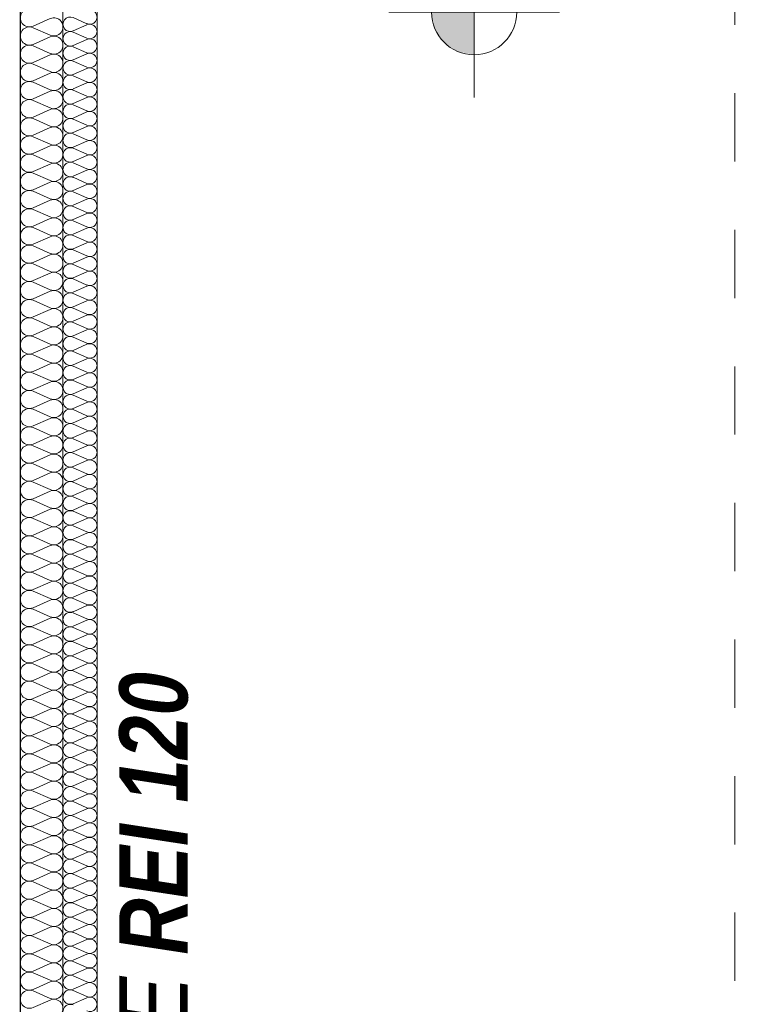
# Model space of a CAD drawing. Extents: x -613240 to -325500, y -25863 to 152403.
# Tile 170 of 254: x -414696 to -412983, y 66438 to 68745. Entities that reach past the tile are written whole.
import ezdxf

# ---------------------------------------------------------------- set-up
doc = ezdxf.new("R2010")
doc.units = 0
doc.header["$MEASUREMENT"] = 0
doc.linetypes.add('Przerywana', pattern=[320, 160, -160])
for name, color, linetype in [('Arch ocieplenie', 7, 'Continuous'), ('Inwent Izolacje', 7, 'Continuous'), ('INWENT RZĘDNE', 7, 'Continuous')]:
    doc.layers.add(name, color=color, linetype=linetype)
for name, color, linetype, lineweight, true_color in [('Arch ocieplenie_Nr_Pióra__44', 7, 'Continuous', 13, 0x029e21), ('Arch wykończenie_Nr_Pióra__3', 7, 'Continuous', 18, 0xff6600), ('Inwent Izolacje_Nr_Pióra__44', 7, 'Continuous', 13, 0x029e21), ('INWENT.ŚCIANY_Nr_Pióra__2', 7, 'Continuous', 13, 0x7f7f7f)]:
    doc.layers.add(name, color=color, linetype=linetype, lineweight=lineweight, true_color=true_color)
for name, color, linetype, lineweight in [('INWENT OPISY_Nr_Pióra__21', 7, 'Continuous', 9), ('INWENT RZĘDNE_Nr_Pióra__21', 7, 'Continuous', 9), ('INWENT WYMIARY_Nr_Pióra__21', 7, 'Continuous', 9), ('INWENT.ŚCIANY_Nr_Pióra__1', 7, 'Continuous', 25)]:
    doc.layers.add(name, color=color, linetype=linetype, lineweight=lineweight)
doc.styles.add('GENERATED_STYLE_1', font='txt')
doc.styles.add('GENERATED_STYLE_2', font='txt')

# ---------------------------------------------------------------- blocks, each defined once
blk = doc.blocks.new('Izolacja cieplna 14_187', base_point=(-414594.9, 58732.6))
at = {"layer": 'Arch ocieplenie_Nr_Pióra__44', "linetype": 'Continuous'}
for p, q in [((-414538.8, 68735.5), (-414571.1, 68749.7)), ((-414571.1, 68718.5), (-414538.8, 68732.7)), ((-414538.8, 68701.5), (-414571.1, 68715.7)), ((-414571.1, 68684.5), (-414538.8, 68698.7)), ((-414538.8, 68667.5), (-414571.1, 68681.6)), ((-414571.1, 68650.5), (-414538.8, 68664.6)), ((-414538.8, 68633.5), (-414571.1, 68647.6)), ((-414571.1, 68616.5), (-414538.8, 68630.6)), ((-414538.8, 68599.5), (-414571.1, 68613.6)), ((-414571.1, 68582.5), (-414538.8, 68596.6)), ((-414538.8, 68565.4), (-414571.1, 68579.6)), ((-414571.1, 68548.4), (-414538.8, 68562.6)), ((-414538.8, 68531.4), (-414571.1, 68545.6)), ((-414571.1, 68514.4), (-414538.8, 68528.6)), ((-414538.8, 68497.4), (-414571.1, 68511.6)), ((-414571.1, 68480.4), (-414538.8, 68494.5)), ((-414538.8, 68463.4), (-414571.1, 68477.5)), ((-414571.1, 68446.4), (-414538.8, 68460.5)), ((-414538.8, 68429.4), (-414571.1, 68443.5)), ((-414571.1, 68412.4), (-414538.8, 68426.5)), ((-414538.8, 68395.3), (-414571.1, 68409.5)), ((-414571.1, 68378.3), (-414538.8, 68392.5)), ((-414538.8, 68361.3), (-414571.1, 68375.5)), ((-414571.1, 68344.3), (-414538.8, 68358.5)), ((-414538.8, 68327.3), (-414571.1, 68341.5)), ((-414571.1, 68310.3), (-414538.8, 68324.5)), ((-414538.8, 68293.3), (-414571.1, 68307.4)), ((-414571.1, 68276.3), (-414538.8, 68290.4)), ((-414538.8, 68259.3), (-414571.1, 68273.4)), ((-414571.1, 68242.3), (-414538.8, 68256.4)), ((-414538.8, 68225.3), (-414571.1, 68239.4)), ((-414571.1, 68208.2), (-414538.8, 68222.4)), ((-414538.8, 68191.2), (-414571.1, 68205.4)), ((-414571.1, 68174.2), (-414538.8, 68188.4)), ((-414538.8, 68157.2), (-414571.1, 68171.4)), ((-414571.1, 68140.2), (-414538.8, 68154.4)), ((-414538.8, 68123.2), (-414571.1, 68137.4)), ((-414571.1, 68106.2), (-414538.8, 68120.3)), ((-414538.8, 68089.2), (-414571.1, 68103.3)), ((-414571.1, 68072.2), (-414538.8, 68086.3)), ((-414538.8, 68055.2), (-414571.1, 68069.3)), ((-414571.1, 68038.2), (-414538.8, 68052.3)), ((-414538.8, 68021.1), (-414571.1, 68035.3)), ((-414571.1, 68004.1), (-414538.8, 68018.3)), ((-414538.8, 67987.1), (-414571.1, 68001.3)), ((-414571.1, 67970.1), (-414538.8, 67984.3)), ((-414538.8, 67953.1), (-414571.1, 67967.3)), ((-414571.1, 67936.1), (-414538.8, 67950.2)), ((-414538.8, 67919.1), (-414571.1, 67933.2)), ((-414571.1, 67902.1), (-414538.8, 67916.2)), ((-414538.8, 67885.1), (-414571.1, 67899.2)), ((-414571.1, 67868.1), (-414538.8, 67882.2)), ((-414538.8, 67851), (-414571.1, 67865.2)), ((-414571.1, 67834), (-414538.8, 67848.2)), ((-414538.8, 67817), (-414571.1, 67831.2)), ((-414571.1, 67800), (-414538.8, 67814.2)), ((-414538.8, 67783), (-414571.1, 67797.2)), ((-414571.1, 67766), (-414538.8, 67780.2)), ((-414538.8, 67749), (-414571.1, 67763.1)), ((-414571.1, 67732), (-414538.8, 67746.1)), ((-414538.8, 67715), (-414571.1, 67729.1)), ((-414571.1, 67698), (-414538.8, 67712.1)), ((-414538.8, 67681), (-414571.1, 67695.1)), ((-414571.1, 67663.9), (-414538.8, 67678.1)), ((-414538.8, 67646.9), (-414571.1, 67661.1)), ((-414571.1, 67629.9), (-414538.8, 67644.1)), ((-414538.8, 67612.9), (-414571.1, 67627.1)), ((-414571.1, 67595.9), (-414538.8, 67610.1)), ((-414538.8, 67578.9), (-414571.1, 67593.1)), ((-414571.1, 67561.9), (-414538.8, 67576)), ((-414538.8, 67544.9), (-414571.1, 67559)), ((-414571.1, 67527.9), (-414538.8, 67542)), ((-414538.8, 67510.9), (-414571.1, 67525)), ((-414571.1, 67493.9), (-414538.8, 67508)), ((-414538.8, 67476.8), (-414571.1, 67491)), ((-414571.1, 67459.8), (-414538.8, 67474)), ((-414538.8, 67442.8), (-414571.1, 67457)), ((-414571.1, 67425.8), (-414538.8, 67440)), ((-414538.8, 67408.8), (-414571.1, 67423)), ((-414571.1, 67391.8), (-414538.8, 67405.9)), ((-414538.8, 67374.8), (-414571.1, 67388.9)), ((-414571.1, 67357.8), (-414538.8, 67371.9)), ((-414538.8, 67340.8), (-414571.1, 67354.9)), ((-414571.1, 67323.8), (-414538.8, 67337.9)), ((-414538.8, 67306.8), (-414571.1, 67320.9)), ((-414571.1, 67289.7), (-414538.8, 67303.9)), ((-414538.8, 67272.7), (-414571.1, 67286.9)), ((-414571.1, 67255.7), (-414538.8, 67269.9)), ((-414538.8, 67238.7), (-414571.1, 67252.9)), ((-414571.1, 67221.7), (-414538.8, 67235.9)), ((-414538.8, 67204.7), (-414571.1, 67218.8)), ((-414571.1, 67187.7), (-414538.8, 67201.8)), ((-414538.8, 67170.7), (-414571.1, 67184.8)), ((-414571.1, 67153.7), (-414538.8, 67167.8)), ((-414538.8, 67136.7), (-414571.1, 67150.8)), ((-414571.1, 67119.6), (-414538.8, 67133.8)), ((-414538.8, 67102.6), (-414571.1, 67116.8)), ((-414571.1, 67085.6), (-414538.8, 67099.8)), ((-414538.8, 67068.6), (-414571.1, 67082.8)), ((-414571.1, 67051.6), (-414538.8, 67065.8)), ((-414538.8, 67034.6), (-414571.1, 67048.8)), ((-414571.1, 67017.6), (-414538.8, 67031.7)), ((-414538.8, 67000.6), (-414571.1, 67014.7)), ((-414571.1, 66983.6), (-414538.8, 66997.7)), ((-414538.8, 66966.6), (-414571.1, 66980.7)), ((-414571.1, 66949.6), (-414538.8, 66963.7)), ((-414538.8, 66932.5), (-414571.1, 66946.7)), ((-414571.1, 66915.5), (-414538.8, 66929.7)), ((-414538.8, 66898.5), (-414571.1, 66912.7)), ((-414571.1, 66881.5), (-414538.8, 66895.7)), ((-414538.8, 66864.5), (-414571.1, 66878.7)), ((-414571.1, 66847.5), (-414538.8, 66861.6)), ((-414538.8, 66830.5), (-414571.1, 66844.6)), ((-414571.1, 66813.5), (-414538.8, 66827.6)), ((-414538.8, 66796.5), (-414571.1, 66810.6)), ((-414571.1, 66779.5), (-414538.8, 66793.6)), ((-414538.8, 66762.5), (-414571.1, 66776.6)), ((-414571.1, 66745.4), (-414538.8, 66759.6)), ((-414538.8, 66728.4), (-414571.1, 66742.6)), ((-414571.1, 66711.4), (-414538.8, 66725.6)), ((-414538.8, 66694.4), (-414571.1, 66708.6)), ((-414571.1, 66677.4), (-414538.8, 66691.6)), ((-414538.8, 66660.4), (-414571.1, 66674.5)), ((-414571.1, 66643.4), (-414538.8, 66657.5)), ((-414538.8, 66626.4), (-414571.1, 66640.5)), ((-414571.1, 66609.4), (-414538.8, 66623.5)), ((-414538.8, 66592.4), (-414571.1, 66606.5)), ((-414571.1, 66575.3), (-414538.8, 66589.5)), ((-414538.8, 66558.3), (-414571.1, 66572.5)), ((-414571.1, 66541.3), (-414538.8, 66555.5)), ((-414538.8, 66524.3), (-414571.1, 66538.5)), ((-414571.1, 66507.3), (-414538.8, 66521.5)), ((-414538.8, 66490.3), (-414571.1, 66504.5)), ((-414571.1, 66473.3), (-414538.8, 66487.4)), ((-414538.8, 66456.3), (-414571.1, 66470.4)), ((-414571.1, 66439.3), (-414538.8, 66453.4))]:
    blk.add_line(p, q, dxfattribs=at)
for centre, start_param, end_param in [((-414577.9, 68734.1), 4.299595, 8.266774), ((-414532, 68751.1), 1.158003, 5.125183), ((-414532, 68717.1), 1.158003, 5.125183), ((-414577.9, 68700.1), 4.299595, 8.266774), ((-414577.9, 68666.1), 4.299595, 8.266774), ((-414532, 68683.1), 1.158003, 5.125183), ((-414532, 68649.1), 1.158003, 5.125183), ((-414577.9, 68632), 4.299595, 8.266774), ((-414532, 68615), 1.158003, 5.125183), ((-414577.9, 68598), 4.299595, 8.266774), ((-414532, 68581), 1.158003, 5.125183), ((-414577.9, 68564), 4.299595, 8.266774), ((-414532, 68547), 1.158003, 5.125183), ((-414577.9, 68530), 4.299595, 8.266774), ((-414532, 68513), 1.158003, 5.125183), ((-414577.9, 68496), 4.299595, 8.266774), ((-414532, 68479), 1.158003, 5.125183), ((-414577.9, 68462), 4.299595, 8.266774), ((-414532, 68444.9), 1.158003, 5.125183), ((-414577.9, 68427.9), 4.299595, 8.266774), ((-414532, 68410.9), 1.158003, 5.125183), ((-414577.9, 68393.9), 4.299595, 8.266774), ((-414532, 68376.9), 1.158003, 5.125183), ((-414577.9, 68359.9), 4.299595, 8.266774), ((-414532, 68342.9), 1.158003, 5.125183), ((-414577.9, 68325.9), 4.299595, 8.266774), ((-414577.9, 68291.9), 4.299595, 8.266774), ((-414532, 68308.9), 1.158003, 5.125183), ((-414532, 68274.9), 1.158003, 5.125183), ((-414577.9, 68257.8), 4.299595, 8.266774), ((-414577.9, 68223.8), 4.299595, 8.266774), ((-414532, 68240.8), 1.158003, 5.125183), ((-414532, 68206.8), 1.158003, 5.125183), ((-414577.9, 68189.8), 4.299595, 8.266774), ((-414577.9, 68155.8), 4.299595, 8.266774), ((-414532, 68172.8), 1.158003, 5.125183), ((-414532, 68138.8), 1.158003, 5.125183), ((-414577.9, 68121.8), 4.299595, 8.266774), ((-414577.9, 68087.8), 4.299595, 8.266774), ((-414532, 68104.8), 1.158003, 5.125183), ((-414532, 68070.7), 1.158003, 5.125183), ((-414577.9, 68053.7), 4.299595, 8.266774), ((-414577.9, 68019.7), 4.299595, 8.266774), ((-414532, 68036.7), 1.158003, 5.125183), ((-414532, 68002.7), 1.158003, 5.125183), ((-414577.9, 67985.7), 4.299595, 8.266774), ((-414532, 67968.7), 1.158003, 5.125183), ((-414577.9, 67951.7), 4.299595, 8.266774), ((-414532, 67934.7), 1.158003, 5.125183), ((-414577.9, 67917.7), 4.299595, 8.266774), ((-414532, 67900.6), 1.158003, 5.125183), ((-414577.9, 67883.6), 4.299595, 8.266774), ((-414532, 67866.6), 1.158003, 5.125183), ((-414577.9, 67849.6), 4.299595, 8.266774), ((-414532, 67832.6), 1.158003, 5.125183), ((-414577.9, 67815.6), 4.299595, 8.266774), ((-414532, 67798.6), 1.158003, 5.125183), ((-414577.9, 67781.6), 4.299595, 8.266774), ((-414532, 67764.6), 1.158003, 5.125183), ((-414577.9, 67747.6), 4.299595, 8.266774), ((-414532, 67730.6), 1.158003, 5.125183), ((-414577.9, 67713.5), 4.299595, 8.266774), ((-414532, 67696.5), 1.158003, 5.125183), ((-414577.9, 67679.5), 4.299595, 8.266774), ((-414577.9, 67645.5), 4.299595, 8.266774), ((-414532, 67662.5), 1.158003, 5.125183), ((-414532, 67628.5), 1.158003, 5.125183), ((-414577.9, 67611.5), 4.299595, 8.266774), ((-414577.9, 67577.5), 4.299595, 8.266774), ((-414532, 67594.5), 1.158003, 5.125183), ((-414532, 67560.5), 1.158003, 5.125183), ((-414577.9, 67543.5), 4.299595, 8.266774), ((-414577.9, 67509.4), 4.299595, 8.266774), ((-414532, 67526.4), 1.158003, 5.125183), ((-414532, 67492.4), 1.158003, 5.125183), ((-414577.9, 67475.4), 4.299595, 8.266774), ((-414577.9, 67441.4), 4.299595, 8.266774), ((-414532, 67458.4), 1.158003, 5.125183), ((-414532, 67424.4), 1.158003, 5.125183), ((-414577.9, 67407.4), 4.299595, 8.266774), ((-414577.9, 67373.4), 4.299595, 8.266774), ((-414532, 67390.4), 1.158003, 5.125183), ((-414532, 67356.3), 1.158003, 5.125183), ((-414577.9, 67339.3), 4.299595, 8.266774), ((-414577.9, 67305.3), 4.299595, 8.266774), ((-414532, 67322.3), 1.158003, 5.125183), ((-414532, 67288.3), 1.158003, 5.125183), ((-414577.9, 67271.3), 4.299595, 8.266774), ((-414532, 67254.3), 1.158003, 5.125183), ((-414577.9, 67237.3), 4.299595, 8.266774), ((-414532, 67220.3), 1.158003, 5.125183), ((-414577.9, 67203.3), 4.299595, 8.266774), ((-414532, 67186.3), 1.158003, 5.125183), ((-414577.9, 67169.2), 4.299595, 8.266774), ((-414532, 67152.2), 1.158003, 5.125183), ((-414577.9, 67135.2), 4.299595, 8.266774), ((-414532, 67118.2), 1.158003, 5.125183), ((-414577.9, 67101.2), 4.299595, 8.266774), ((-414532, 67084.2), 1.158003, 5.125183), ((-414577.9, 67067.2), 4.299595, 8.266774), ((-414532, 67050.2), 1.158003, 5.125183), ((-414577.9, 67033.2), 4.299595, 8.266774), ((-414532, 67016.2), 1.158003, 5.125183), ((-414577.9, 66999.2), 4.299595, 8.266774), ((-414532, 66982.1), 1.158003, 5.125183), ((-414577.9, 66965.1), 4.299595, 8.266774), ((-414577.9, 66931.1), 4.299595, 8.266774), ((-414532, 66948.1), 1.158003, 5.125183), ((-414532, 66914.1), 1.158003, 5.125183), ((-414577.9, 66897.1), 4.299595, 8.266774), ((-414577.9, 66863.1), 4.299595, 8.266774), ((-414532, 66880.1), 1.158003, 5.125183), ((-414532, 66846.1), 1.158003, 5.125183), ((-414577.9, 66829.1), 4.299595, 8.266774), ((-414577.9, 66795), 4.299595, 8.266774), ((-414532, 66812), 1.158003, 5.125183), ((-414532, 66778), 1.158003, 5.125183), ((-414577.9, 66761), 4.299595, 8.266774), ((-414577.9, 66727), 4.299595, 8.266774), ((-414532, 66744), 1.158003, 5.125183), ((-414532, 66710), 1.158003, 5.125183), ((-414577.9, 66693), 4.299595, 8.266774), ((-414577.9, 66659), 4.299595, 8.266774), ((-414532, 66676), 1.158003, 5.125183), ((-414532, 66642), 1.158003, 5.125183), ((-414577.9, 66624.9), 4.299595, 8.266774), ((-414532, 66607.9), 1.158003, 5.125183), ((-414577.9, 66590.9), 4.299595, 8.266774), ((-414532, 66573.9), 1.158003, 5.125183), ((-414577.9, 66556.9), 4.299595, 8.266774), ((-414532, 66539.9), 1.158003, 5.125183), ((-414577.9, 66522.9), 4.299595, 8.266774), ((-414532, 66505.9), 1.158003, 5.125183), ((-414577.9, 66488.9), 4.299595, 8.266774), ((-414532, 66471.9), 1.158003, 5.125183), ((-414577.9, 66454.9), 4.299595, 8.266774), ((-414532, 66437.8), 1.158003, 5.125183), ((-414577.9, 66420.8), 4.299595, 8.266774)]:
    blk.add_ellipse(centre, major_axis=(-17, 0), ratio=0.999704, start_param=start_param, end_param=end_param, dxfattribs=at)
blk = doc.blocks.new('Izolacja cieplna 14_328', base_point=(-414694.9, 73092.6))
at = {"layer": 'Inwent Izolacje_Nr_Pióra__44', "linetype": 'Continuous'}
for p, q in [((-414624.7, 68747.4), (-414665.1, 68729.7)), ((-414665.1, 68726.1), (-414624.7, 68708.4)), ((-414624.7, 68704.8), (-414665.1, 68687.1)), ((-414665.1, 68683.5), (-414624.7, 68665.8)), ((-414624.7, 68662.2), (-414665.1, 68644.5)), ((-414665.1, 68640.9), (-414624.7, 68623.2)), ((-414624.7, 68619.7), (-414665.1, 68601.9)), ((-414665.1, 68598.4), (-414624.7, 68580.6)), ((-414624.7, 68577.1), (-414665.1, 68559.4)), ((-414665.1, 68555.8), (-414624.7, 68538.1)), ((-414624.7, 68534.5), (-414665.1, 68516.8)), ((-414665.1, 68513.2), (-414624.7, 68495.5)), ((-414624.7, 68491.9), (-414665.1, 68474.2)), ((-414665.1, 68470.6), (-414624.7, 68452.9)), ((-414624.7, 68449.3), (-414665.1, 68431.6)), ((-414665.1, 68428), (-414624.7, 68410.3)), ((-414624.7, 68406.7), (-414665.1, 68389)), ((-414665.1, 68385.4), (-414624.7, 68367.7)), ((-414624.7, 68364.2), (-414665.1, 68346.4)), ((-414665.1, 68342.9), (-414624.7, 68325.2)), ((-414624.7, 68321.6), (-414665.1, 68303.9)), ((-414665.1, 68300.3), (-414624.7, 68282.6)), ((-414624.7, 68279), (-414665.1, 68261.3)), ((-414665.1, 68257.7), (-414624.7, 68240)), ((-414624.7, 68236.4), (-414665.1, 68218.7)), ((-414665.1, 68215.1), (-414624.7, 68197.4)), ((-414624.7, 68193.8), (-414665.1, 68176.1)), ((-414665.1, 68172.5), (-414624.7, 68154.8)), ((-414624.7, 68151.2), (-414665.1, 68133.5)), ((-414665.1, 68130), (-414624.7, 68112.2)), ((-414624.7, 68108.7), (-414665.1, 68090.9)), ((-414665.1, 68087.4), (-414624.7, 68069.7)), ((-414624.7, 68066.1), (-414665.1, 68048.4)), ((-414665.1, 68044.8), (-414624.7, 68027.1)), ((-414624.7, 68023.5), (-414665.1, 68005.8)), ((-414665.1, 68002.2), (-414624.7, 67984.5)), ((-414624.7, 67980.9), (-414665.1, 67963.2)), ((-414665.1, 67959.6), (-414624.7, 67941.9)), ((-414624.7, 67938.3), (-414665.1, 67920.6)), ((-414665.1, 67917), (-414624.7, 67899.3)), ((-414624.7, 67895.7), (-414665.1, 67878)), ((-414665.1, 67874.5), (-414624.7, 67856.7)), ((-414624.7, 67853.2), (-414665.1, 67835.5)), ((-414665.1, 67831.9), (-414624.7, 67814.2)), ((-414624.7, 67810.6), (-414665.1, 67792.9)), ((-414665.1, 67789.3), (-414624.7, 67771.6)), ((-414624.7, 67768), (-414665.1, 67750.3)), ((-414665.1, 67746.7), (-414624.7, 67729)), ((-414624.7, 67725.4), (-414665.1, 67707.7)), ((-414665.1, 67704.1), (-414624.7, 67686.4)), ((-414624.7, 67682.8), (-414665.1, 67665.1)), ((-414665.1, 67661.5), (-414624.7, 67643.8)), ((-414624.7, 67640.3), (-414665.1, 67622.5)), ((-414665.1, 67619), (-414624.7, 67601.2)), ((-414624.7, 67597.7), (-414665.1, 67580)), ((-414665.1, 67576.4), (-414624.7, 67558.7)), ((-414624.7, 67555.1), (-414665.1, 67537.4)), ((-414665.1, 67533.8), (-414624.7, 67516.1)), ((-414624.7, 67512.5), (-414665.1, 67494.8)), ((-414665.1, 67491.2), (-414624.7, 67473.5)), ((-414624.7, 67469.9), (-414665.1, 67452.2)), ((-414665.1, 67448.6), (-414624.7, 67430.9)), ((-414624.7, 67427.3), (-414665.1, 67409.6)), ((-414665.1, 67406), (-414624.7, 67388.3)), ((-414624.7, 67384.8), (-414665.1, 67367)), ((-414665.1, 67363.5), (-414624.7, 67345.8)), ((-414624.7, 67342.2), (-414665.1, 67324.5)), ((-414665.1, 67320.9), (-414624.7, 67303.2)), ((-414624.7, 67299.6), (-414665.1, 67281.9)), ((-414665.1, 67278.3), (-414624.7, 67260.6)), ((-414624.7, 67257), (-414665.1, 67239.3)), ((-414665.1, 67235.7), (-414624.7, 67218)), ((-414624.7, 67214.4), (-414665.1, 67196.7)), ((-414665.1, 67193.1), (-414624.7, 67175.4)), ((-414624.7, 67171.8), (-414665.1, 67154.1)), ((-414665.1, 67150.6), (-414624.7, 67132.8)), ((-414624.7, 67129.3), (-414665.1, 67111.5)), ((-414665.1, 67108), (-414624.7, 67090.3)), ((-414624.7, 67086.7), (-414665.1, 67069)), ((-414665.1, 67065.4), (-414624.7, 67047.7)), ((-414624.7, 67044.1), (-414665.1, 67026.4)), ((-414665.1, 67022.8), (-414624.7, 67005.1)), ((-414624.7, 67001.5), (-414665.1, 66983.8)), ((-414665.1, 66980.2), (-414624.7, 66962.5)), ((-414624.7, 66958.9), (-414665.1, 66941.2)), ((-414665.1, 66937.6), (-414624.7, 66919.9)), ((-414624.7, 66916.3), (-414665.1, 66898.6)), ((-414665.1, 66895.1), (-414624.7, 66877.3)), ((-414624.7, 66873.8), (-414665.1, 66856.1)), ((-414665.1, 66852.5), (-414624.7, 66834.8)), ((-414624.7, 66831.2), (-414665.1, 66813.5)), ((-414665.1, 66809.9), (-414624.7, 66792.2)), ((-414624.7, 66788.6), (-414665.1, 66770.9)), ((-414665.1, 66767.3), (-414624.7, 66749.6)), ((-414624.7, 66746), (-414665.1, 66728.3)), ((-414665.1, 66724.7), (-414624.7, 66707)), ((-414624.7, 66703.4), (-414665.1, 66685.7)), ((-414665.1, 66682.1), (-414624.7, 66664.4)), ((-414624.7, 66660.9), (-414665.1, 66643.1)), ((-414665.1, 66639.6), (-414624.7, 66621.8)), ((-414624.7, 66618.3), (-414665.1, 66600.6)), ((-414665.1, 66597), (-414624.7, 66579.3)), ((-414624.7, 66575.7), (-414665.1, 66558)), ((-414665.1, 66554.4), (-414624.7, 66536.7)), ((-414624.7, 66533.1), (-414665.1, 66515.4)), ((-414665.1, 66511.8), (-414624.7, 66494.1)), ((-414624.7, 66490.5), (-414665.1, 66472.8)), ((-414665.1, 66469.2), (-414624.7, 66451.5)), ((-414624.7, 66447.9), (-414665.1, 66430.2))]:
    blk.add_line(p, q, dxfattribs=at)
for centre, start_param, end_param in [((-414673.7, 68749.2), 2.7288, 6.695979), ((-414616.2, 68727.9), 5.870392, 9.837571), ((-414673.7, 68706.6), 2.7288, 6.695979), ((-414616.2, 68685.3), 5.870392, 9.837571), ((-414673.7, 68664), 2.7288, 6.695979), ((-414616.2, 68642.7), 5.870392, 9.837571), ((-414673.7, 68621.4), 2.7288, 6.695979), ((-414616.2, 68600.1), 5.870392, 9.837571), ((-414673.7, 68578.9), 2.7288, 6.695979), ((-414616.2, 68557.6), 5.870392, 9.837571), ((-414673.7, 68536.3), 2.7288, 6.695979), ((-414616.2, 68515), 5.870392, 9.837571), ((-414673.7, 68493.7), 2.7288, 6.695979), ((-414616.2, 68472.4), 5.870392, 9.837571), ((-414673.7, 68451.1), 2.7288, 6.695979), ((-414616.2, 68429.8), 5.870392, 9.837571), ((-414673.7, 68408.5), 2.7288, 6.695979), ((-414616.2, 68387.2), 5.870392, 9.837571), ((-414673.7, 68365.9), 2.7288, 6.695979), ((-414616.2, 68344.7), 5.870392, 9.837571), ((-414673.7, 68323.4), 2.7288, 6.695979), ((-414616.2, 68302.1), 5.870392, 9.837571), ((-414673.7, 68280.8), 2.7288, 6.695979), ((-414616.2, 68259.5), 5.870392, 9.837571), ((-414673.7, 68238.2), 2.7288, 6.695979), ((-414673.7, 68195.6), 2.7288, 6.695979), ((-414616.2, 68216.9), 5.870392, 9.837571), ((-414616.2, 68174.3), 5.870392, 9.837571), ((-414673.7, 68153), 2.7288, 6.695979), ((-414616.2, 68131.7), 5.870392, 9.837571), ((-414673.7, 68110.4), 2.7288, 6.695979), ((-414616.2, 68089.2), 5.870392, 9.837571), ((-414673.7, 68067.9), 2.7288, 6.695979), ((-414616.2, 68046.6), 5.870392, 9.837571), ((-414673.7, 68025.3), 2.7288, 6.695979), ((-414616.2, 68004), 5.870392, 9.837571), ((-414673.7, 67982.7), 2.7288, 6.695979), ((-414616.2, 67961.4), 5.870392, 9.837571), ((-414673.7, 67940.1), 2.7288, 6.695979), ((-414616.2, 67918.8), 5.870392, 9.837571), ((-414673.7, 67897.5), 2.7288, 6.695979), ((-414616.2, 67876.2), 5.870392, 9.837571), ((-414673.7, 67855), 2.7288, 6.695979), ((-414616.2, 67833.7), 5.870392, 9.837571), ((-414673.7, 67812.4), 2.7288, 6.695979), ((-414616.2, 67791.1), 5.870392, 9.837571), ((-414673.7, 67769.8), 2.7288, 6.695979), ((-414616.2, 67748.5), 5.870392, 9.837571), ((-414673.7, 67727.2), 2.7288, 6.695979), ((-414616.2, 67705.9), 5.870392, 9.837571), ((-414673.7, 67684.6), 2.7288, 6.695979), ((-414673.7, 67642), 2.7288, 6.695979), ((-414616.2, 67663.3), 5.870392, 9.837571), ((-414616.2, 67620.7), 5.870392, 9.837571), ((-414673.7, 67599.5), 2.7288, 6.695979), ((-414616.2, 67578.2), 5.870392, 9.837571), ((-414673.7, 67556.9), 2.7288, 6.695979), ((-414616.2, 67535.6), 5.870392, 9.837571), ((-414673.7, 67514.3), 2.7288, 6.695979), ((-414616.2, 67493), 5.870392, 9.837571), ((-414673.7, 67471.7), 2.7288, 6.695979), ((-414616.2, 67450.4), 5.870392, 9.837571), ((-414673.7, 67429.1), 2.7288, 6.695979), ((-414616.2, 67407.8), 5.870392, 9.837571), ((-414673.7, 67386.5), 2.7288, 6.695979), ((-414616.2, 67365.3), 5.870392, 9.837571), ((-414673.7, 67344), 2.7288, 6.695979), ((-414616.2, 67322.7), 5.870392, 9.837571), ((-414673.7, 67301.4), 2.7288, 6.695979), ((-414616.2, 67280.1), 5.870392, 9.837571), ((-414673.7, 67258.8), 2.7288, 6.695979), ((-414616.2, 67237.5), 5.870392, 9.837571), ((-414673.7, 67216.2), 2.7288, 6.695979), ((-414616.2, 67194.9), 5.870392, 9.837571), ((-414673.7, 67173.6), 2.7288, 6.695979), ((-414616.2, 67152.3), 5.870392, 9.837571), ((-414673.7, 67131.1), 2.7288, 6.695979), ((-414673.7, 67088.5), 2.7288, 6.695979), ((-414616.2, 67109.8), 5.870392, 9.837571), ((-414616.2, 67067.2), 5.870392, 9.837571), ((-414673.7, 67045.9), 2.7288, 6.695979), ((-414616.2, 67024.6), 5.870392, 9.837571), ((-414673.7, 67003.3), 2.7288, 6.695979), ((-414616.2, 66982), 5.870392, 9.837571), ((-414673.7, 66960.7), 2.7288, 6.695979), ((-414616.2, 66939.4), 5.870392, 9.837571), ((-414673.7, 66918.1), 2.7288, 6.695979), ((-414616.2, 66896.8), 5.870392, 9.837571), ((-414673.7, 66875.6), 2.7288, 6.695979), ((-414616.2, 66854.3), 5.870392, 9.837571), ((-414673.7, 66833), 2.7288, 6.695979), ((-414616.2, 66811.7), 5.870392, 9.837571), ((-414673.7, 66790.4), 2.7288, 6.695979), ((-414616.2, 66769.1), 5.870392, 9.837571), ((-414673.7, 66747.8), 2.7288, 6.695979), ((-414616.2, 66726.5), 5.870392, 9.837571), ((-414673.7, 66705.2), 2.7288, 6.695979), ((-414616.2, 66683.9), 5.870392, 9.837571), ((-414673.7, 66662.6), 2.7288, 6.695979), ((-414616.2, 66641.4), 5.870392, 9.837571), ((-414673.7, 66620.1), 2.7288, 6.695979), ((-414616.2, 66598.8), 5.870392, 9.837571), ((-414673.7, 66577.5), 2.7288, 6.695979), ((-414673.7, 66534.9), 2.7288, 6.695979), ((-414616.2, 66556.2), 5.870392, 9.837571), ((-414616.2, 66513.6), 5.870392, 9.837571), ((-414673.7, 66492.3), 2.7288, 6.695979), ((-414616.2, 66471), 5.870392, 9.837571), ((-414673.7, 66449.7), 2.7288, 6.695979), ((-414616.2, 66428.4), 5.870392, 9.837571)]:
    blk.add_ellipse(centre, major_axis=(0, -21.3), ratio=0.998897, start_param=start_param, end_param=end_param, dxfattribs=at)
blk = doc.blocks.new('Koty wysokościowe_20', base_point=(-413630.6, 68762.6))
at = {"layer": 'INWENT RZĘDNE_Nr_Pióra__21', "linetype": 'Continuous'}
for points in [[(-413630.6, 68762.6), (-413530.6, 68762.6), (-413538.2, 68800.9), (-413559.9, 68833.3), (-413592.4, 68855), (-413630.6, 68862.6)], [(-413630.6, 68762.6), (-413730.6, 68762.6), (-413723, 68724.3), (-413701.3, 68691.9), (-413668.9, 68670.2), (-413630.6, 68662.6)]]:
    blk.add_hatch(color=256, dxfattribs=at).paths.add_polyline_path(points, flags=0)
for p, q in [((-413630.6, 68562.6), (-413630.6, 68962.6)), ((-413830.6, 68762.6), (-413430.6, 68762.6))]:
    blk.add_line(p, q, dxfattribs=at)
blk.add_circle((-413630.6, 68762.6), 100, dxfattribs=at)
at = {"layer": 'INWENT RZĘDNE_Nr_Pióra__21', "insert": (-413518.9, 68962.6), "char_height": 160, "attachment_point": 7, "style": 'GENERATED_STYLE_2'}
blk.add_mtext('{+6,96}', dxfattribs=at)

msp = doc.modelspace()

# ---------------------------------------------------------------- linework, layer by layer
at = {"layer": 'Arch wykończenie_Nr_Pióra__3', "linetype": 'Continuous'}
msp.add_line((-414514.9, 73292.6), (-414514.9, 58732.6), dxfattribs=at)
at = {"layer": 'INWENT OPISY_Nr_Pióra__21', "linetype": 'Przerywana'}
msp.add_line((-413019.4, 58172.6), (-413019.4, 75172.6), dxfattribs=at)
at = {"layer": 'INWENT.ŚCIANY_Nr_Pióra__1', "linetype": 'Continuous'}
msp.add_line((-414694.9, 73092.6), (-414694.9, 58912.6), dxfattribs=at)
at = {"layer": 'INWENT.ŚCIANY_Nr_Pióra__2', "linetype": 'Continuous'}
msp.add_line((-414594.9, 73252.6), (-414594.9, 58812.6), dxfattribs=at)

# ---------------------------------------------------------------- block references
at = {"layer": 'Arch ocieplenie', "color": 104, "linetype": 'Continuous', "lineweight": 13, "true_color": 0x029e21}
msp.add_blockref('Izolacja cieplna 14_187', (-414594.9, 58732.6), dxfattribs=at)
at = {"layer": 'Inwent Izolacje', "color": 104, "linetype": 'Continuous', "lineweight": 13, "true_color": 0x029e21}
msp.add_blockref('Izolacja cieplna 14_328', (-414694.9, 73092.6), dxfattribs=at)
at = {"layer": 'INWENT RZĘDNE'}
msp.add_blockref('Koty wysokościowe_20', (-413630.6, 68762.6), dxfattribs=at)

# ---------------------------------------------------------------- texts
at = {"layer": 'INWENT WYMIARY_Nr_Pióra__21', "linetype": 'Continuous', "insert": (-414300.5, 66060.2), "char_height": 160, "attachment_point": 8, "rotation": 90, "style": 'GENERATED_STYLE_1'}
msp.add_mtext('\\A1;{\\fArial Narrow Zachodni|b0|i1|c0|p34;ŚCIANA W KLASIE \\fArial Narrow Zachodni|b1|i1|c0|p34;REI 120}', dxfattribs=at)

doc.saveas('drawing.dxf')
